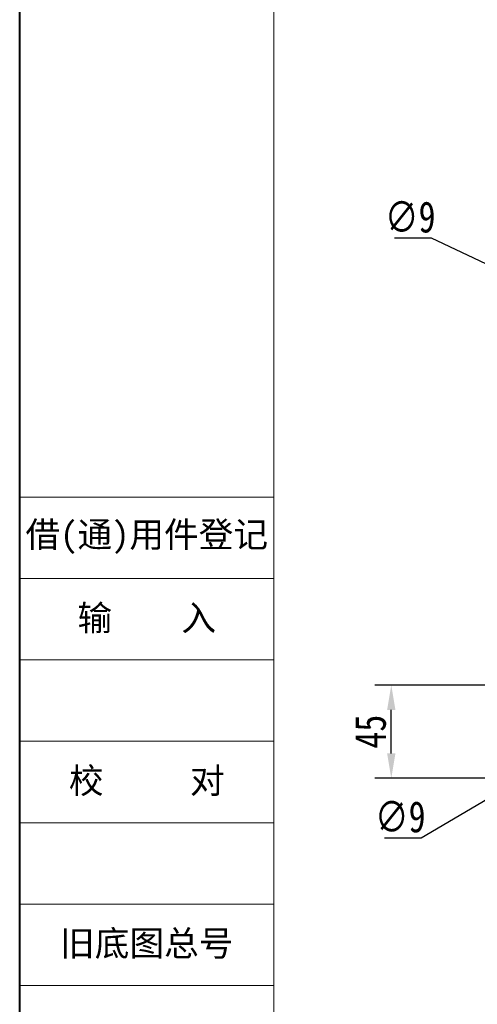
# Model space of a CAD drawing. Header units: millimetres. Extents: x -608 to 1473, y -502 to 956.
# Tile 2 of 52: x -608 to -387, y -212 to 263. Entities that reach past the tile are written whole.
import ezdxf

# ---------------------------------------------------------------- set-up
doc = ezdxf.new("R2010")
doc.units = ezdxf.units.MM
doc.linetypes.add('CENTER', pattern=[0.6, 0.375, -0.075, 0.075, -0.075])
doc.styles.get("Standard").update_dxf_attribs({"font": '仿宋_GB2312.ttf', "width": 0.8})
doc.styles.add('样式 3.5', font='仿宋_GB2312.ttf')
doc.dimstyles.new('ISO-60.1', dxfattribs={"dimtxt": 15, "dimasz": 12, "dimexe": 8, "dimexo": 0.625, "dimgap": 2.5, "dimtad": 1, "dimdsep": 46, "dimtxsty": 'Standard', "dimcen": 2.5, "dimadec": 0, "dimazin": 0, "dimtfac": 1, "dimtmove": 0, "dimatfit": 3, "dimfxl": 0, "dimarcsym": 0})
doc.dimstyles.new('副本 ISO-60.1', dxfattribs={"dimtxt": 15, "dimasz": 12, "dimexe": 8, "dimexo": 0.625, "dimgap": 2.5, "dimtad": 1, "dimtoh": 1, "dimdsep": 46, "dimtxsty": 'Standard', "dimcen": 2.5, "dimadec": 0, "dimazin": 0, "dimtfac": 1, "dimtmove": 0, "dimatfit": 3, "dimfxl": 0, "dimarcsym": 0})

# ---------------------------------------------------------------- blocks, each defined once
blk = doc.blocks.new('*D3846')
at = {"color": 0, "lineweight": -2}
for p, q in [((-426.95, 157.9), (-409.25, 157.9)), ((-409.25, 157.9), (-379.9, 144.15)), ((-360.88, 135.25), (-369.03, 139.06)), ((-350.01, 130.16), (-339.15, 125.07))]:
    blk.add_line(p, q, dxfattribs=at)
at = {"color": 0, "lineweight": 9}
for points in [[(-379.05, 145.96), (-380.75, 142.34), (-369.03, 139.06)], [(-349.16, 131.97), (-350.86, 128.35), (-360.88, 135.25)]]:
    blk.add_solid(points, dxfattribs=at)
at = {"layer": 'Defpoints', "color": 0, "lineweight": 9}
for p in [(-369.03, 139.06), (-360.88, 135.25)]:
    blk.add_point(p, dxfattribs=at)
at = {"color": 0, "lineweight": 9, "insert": (-419.35, 167.9), "char_height": 15, "attachment_point": 5}
blk.add_mtext('∅9', dxfattribs=at)
blk = doc.blocks.new('*D3856')
at = {"color": 0, "lineweight": -2}
for p, q in [((-372.18, -57.93), (-436.48, -57.93)), ((-428.48, -90.93), (-428.48, -69.93)), ((-372.18, -102.93), (-436.48, -102.93))]:
    blk.add_line(p, q, dxfattribs=at)
at = {"color": 0, "lineweight": 9}
for points in [[(-430.48, -69.93), (-426.48, -69.93), (-428.48, -57.93)], [(-430.48, -90.93), (-426.48, -90.93), (-428.48, -102.93)]]:
    blk.add_solid(points, dxfattribs=at)
at = {"layer": 'Defpoints', "color": 0, "lineweight": 9}
for p in [(-428.48, -57.93), (-371.55, -57.93), (-371.55, -102.93)]:
    blk.add_point(p, dxfattribs=at)
at = {"color": 0, "lineweight": 9, "insert": (-438.48, -80.43), "char_height": 15, "attachment_point": 5, "rotation": 90}
blk.add_mtext('45', dxfattribs=at)
blk = doc.blocks.new('*D3849')
at = {"color": 0, "lineweight": -2}
for p, q in [((-350.71, -94.61), (-340.34, -88.56)), ((-361.07, -100.67), (-368.84, -105.2)), ((-414.06, -131.61), (-379.2, -111.26)), ((-431.76, -131.61), (-414.06, -131.61))]:
    blk.add_line(p, q, dxfattribs=at)
at = {"color": 0, "lineweight": 9}
for points in [[(-351.72, -92.89), (-349.7, -96.34), (-361.07, -100.67)], [(-380.21, -109.53), (-378.19, -112.98), (-368.84, -105.2)]]:
    blk.add_solid(points, dxfattribs=at)
at = {"layer": 'Defpoints', "color": 0, "lineweight": 9}
for p in [(-361.07, -100.67), (-368.84, -105.2)]:
    blk.add_point(p, dxfattribs=at)
at = {"color": 0, "lineweight": 9, "insert": (-424.16, -121.61), "char_height": 15, "attachment_point": 5}
blk.add_mtext('∅9', dxfattribs=at)

msp = doc.modelspace()

# ---------------------------------------------------------------- linework, layer by layer
at = {"color": 7, "lineweight": 40}
msp.add_line((-607.936, -502.447), (-607.936, 955.824), dxfattribs=at)
at = {"color": 7, "lineweight": 13}
msp.add_line((-485.185, -477.897), (-485.185, 931.274), dxfattribs=at)
at = {"color": 7, "lineweight": 15}
for p, q in [((-607.936, 32.744), (-485.185, 32.744)), ((-607.936, -6.536), (-485.185, -6.536)), ((-607.936, -45.816), (-485.185, -45.816)), ((-607.936, -85.096), (-485.185, -85.096)), ((-607.936, -124.376), (-485.185, -124.376)), ((-607.936, -163.656), (-485.185, -163.656)), ((-607.936, -202.937), (-485.185, -202.937))]:
    msp.add_line(p, q, dxfattribs=at)

# ---------------------------------------------------------------- texts
at = {"color": 7, "linetype": 'CENTER', "lineweight": 18, "char_height": 12.27501, "width": 122.7501, "attachment_point": 5, "style": '样式 3.5'}
for s, insert in [('{\\fSimSun|b0|i0|c134|p2;借}({\\fSimSun|b0|i0|c134|p2;通}){\\fSimSun|b0|i0|c134|p2;用件登记}', (-546.56, 13.104)), ('\\f宋体|b0|i0|c134|p2;校     对', (-546.56, -104.736)), ('\\f宋体|b0|i0|c134|p2;旧底图总号', (-546.56, -183.296))]:
    msp.add_mtext(s, dxfattribs=dict(at, insert=insert))
at = {"color": 7, "lineweight": 18, "insert": (-546.56, -26.176), "char_height": 12.27501, "width": 122.7501, "attachment_point": 5, "style": '样式 3.5'}
msp.add_mtext('{\\fSimSun|b0|i0|c134|p2;输    入}', dxfattribs=at)

# ---------------------------------------------------------------- dimensions: what is measured, and where the dimension line sits
at = {"color": 5, "lineweight": 9}
for p1, p2, picture, middle in [((-360.88, 135.246), (-369.03, 139.064), '*D3846', (-419.352, 157.903)), ((-361.069, -100.665), (-368.84, -105.204), '*D3849', (-424.159, -131.615))]:
    dim = msp.add_diameter_dim_2p(p1=p1, p2=p2, dimstyle='副本 ISO-60.1', dxfattribs=at)
    dim.commit()
    dim.dimension.update_dxf_attribs({"geometry": picture, "text_midpoint": middle, "dimtype": 163})
dim = msp.add_linear_dim(base=(-428.482, -57.935), p1=(-371.555, -102.935), p2=(-371.555, -57.935), angle=270, dimstyle='ISO-60.1', dxfattribs=at)
dim.commit()
dim.dimension.update_dxf_attribs({"geometry": '*D3856', "text_midpoint": (-438.482, -80.435)})

doc.saveas('drawing.dxf')
